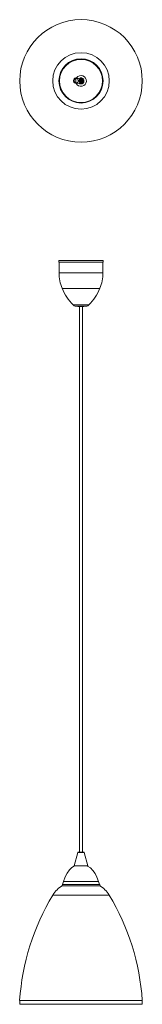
# Model space of a CAD drawing. Header units: millimetres. Extents: x -45 to 158, y -1516 to 116.
import ezdxf

# ---------------------------------------------------------------- set-up
doc = ezdxf.new("R2010")
doc.units = ezdxf.units.MM

msp = doc.modelspace()

# ---------------------------------------------------------------- linework, layer by layer
at = {"color": 7, "linetype": 'Continuous', "lineweight": 15}
for p, q in [((55.9, 11.1), (56.4, 11.1)), ((19.8, -283.4), (19.8, -286)), ((19.8, -283.4), (92.9, -283.4)), ((19.8, -286), (92.9, -286)), ((20.1, -286), (20.1, -303.9)), ((92.6, -303.9), (92.6, -286)), ((92.9, -286), (92.9, -283.4)), ((51.4, -359.4), (61.3, -359.4)), ((53.9, -359.4), (53.9, -1263.3)), ((58.8, -1263.3), (58.8, -359.4)), ((51.2, -1264), (45.2, -1286)), ((52.1, -1263.3), (60.6, -1263.3)), ((67.6, -1286), (61.6, -1264)), ((67.4, -1286.3), (45.4, -1286.3)), ((25.5, -1317.4), (24.7, -1319.1)), ((24.7, -1319.1), (88.1, -1319.1)), ((25.9, -1317.1), (25.5, -1317.4)), ((25.5, -1317.4), (87.3, -1317.4)), ((27.3, -1312.3), (25.9, -1317.1)), ((25.9, -1317.1), (86.8, -1317.1)), ((27.3, -1312.3), (85.5, -1312.3)), ((86.8, -1317.1), (85.5, -1312.3)), ((87.3, -1317.4), (86.8, -1317.1)), ((88.1, -1319.1), (87.3, -1317.4)), ((-45.1, -1509.3), (-45.1, -1515.6)), ((157.9, -1509.3), (-45.1, -1509.3)), ((157.9, -1515.6), (-45.1, -1515.6)), ((157.9, -1515.6), (157.9, -1509.3))]:
    msp.add_line(p, q, dxfattribs=at)
at = {"color": 8, "linetype": 'Continuous', "lineweight": 15}
for p, q in [((20.1, -303.9), (92.6, -303.9)), ((25.1, -329.5), (87.6, -329.5)), ((43.3, -357), (69.5, -357)), ((46.6, -358.9), (66.1, -358.9)), ((61.6, -1264), (51.2, -1264)), ((45.2, -1286), (67.6, -1286)), ((103.1, -1334.8), (9.6, -1334.8))]:
    msp.add_line(p, q, dxfattribs=at)
at = {"color": 7, "linetype": 'Continuous', "lineweight": 15, "flags": 128}
for points in [[(46, -1286.3), (45.8, -1286.4), (41.3, -1289.2), (37.2, -1293.1), (33.4, -1298.3), (30.1, -1304.7), (27.3, -1312.3)], [(85.5, -1312.3), (82.8, -1305), (79.7, -1298.8), (76.1, -1293.7), (72.1, -1289.6), (67.4, -1286.6), (66.7, -1286.3)]]:
    msp.add_lwpolyline(points, dxfattribs=at)
at = {"color": 7, "linetype": 'Continuous', "lineweight": 15}
for centre, radius in [((56.4, 14.1), 101.5), ((56.4, 14.1), 46.8), ((56.4, 14.1), 36.6), ((56.4, 14.1), 35.7), ((48.4, 14.7), 3.5), ((56.4, 14.1), 3.5), ((56.4, 14.1), 3.2), ((56.4, 14.1), 3), ((56.4, 14.1), 2.45), ((55.3, 14.1), 1), ((55.3, 14.1), 0.99), ((57.5, 14.1), 1), ((57.5, 14.1), 0.99)]:
    msp.add_circle(centre, radius, dxfattribs=at)
for centre, radius, start, end in [((48.4, 14.7), 4.5, 62.7259, 288.5062), ((52.7, 23), 4.83, 242.7259, 292.5571), ((56.4, 14.1), 3, 90, 261.2734), ((56.4, 14.1), 4.81, 238.6749, 112.5571), ((51.4, 5.8), 4.83, 58.6749, 108.5062), ((87.7, -303.9), 67.6, 180, 202.2099), ((25.1, -303.9), 67.6, 337.7901, 0), ((99.7, -300.1), 80.1, 201.4896, 225.2707), ((13.1, -300.1), 80.1, 314.7293, 338.5104), ((48.2, -352.1), 7, 225.2707, 256.8218), ((64.5, -352.1), 7, 283.1782, 314.7293), ((51.4, -338.4), 21, 256.8218, 270), ((61.3, -338.4), 21, 270, 283.1782), ((52.1, -1264.3), 1, 90, 164.7976), ((60.6, -1264.3), 1, 15.2024, 90), ((45.4, -1286.1), 0.2, 164.7976, 270), ((67.4, -1286.1), 0.2, 270, 15.2024), ((47.1, -1357.2), 43.7, 119.122, 149.0487), ((65.7, -1357.2), 43.7, 30.9513, 60.878), ((344.7, -1535.8), 390.8, 149.0487, 176.1121), ((-232, -1535.8), 390.8, 3.8879, 30.9513)]:
    msp.add_arc(centre, radius, start, end, dxfattribs=at)
at = {"color": 8, "linetype": 'Continuous', "lineweight": 15}
for radius, start, end in [(8.86, 152.3542, 198.8779), (8.86, 206.0461, 145.1859), (4.96, 228.7467, 122.4853), (4.96, 159.7545, 191.4776)]:
    msp.add_arc((56.4, 14.1), radius, start, end, dxfattribs=at)

doc.saveas('drawing.dxf')
